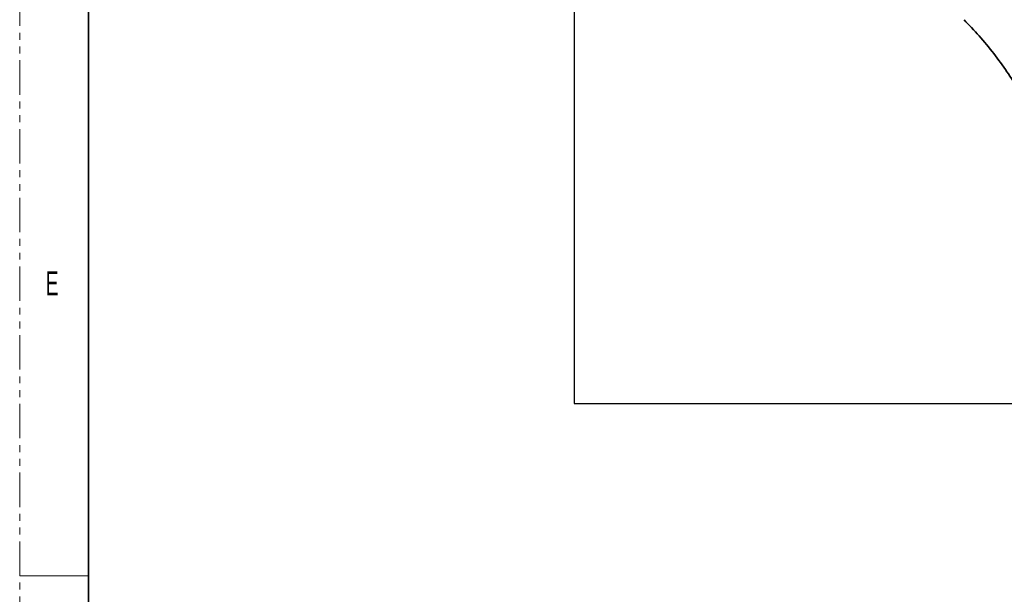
# Model space of a CAD drawing. Header units: millimetres. Extents: x 0 to 1118, y 0 to 864.
# Tile 96 of 172: x 0 to 182, y 428 to 535. Entities that reach past the tile are written whole.
import ezdxf

# ---------------------------------------------------------------- set-up
doc = ezdxf.new("R2010")
doc.units = ezdxf.units.MM
doc.linetypes.add('PHANTOM', pattern=[12.7, 6.35, -1.27, 1.27, -1.27, 1.27, -1.27])
doc.layers.add('ALPHAREV', color=7, linetype='Continuous', lineweight=25)
doc.styles.add('SLDTEXTSTYLE1', font='TXT', dxfattribs={"width": 0.6})

msp = doc.modelspace()

# ---------------------------------------------------------------- linework, layer by layer
at = {"color": 7, "linetype": 'PHANTOM', "lineweight": 18}
msp.add_line((0, 0), (0, 863.6), dxfattribs=at)
at = {"color": 7, "linetype": 'Continuous', "lineweight": 35}
msp.add_line((12.7, 838.2), (12.7, 25.4), dxfattribs=at)
at = {"color": 7, "linetype": 'Continuous', "lineweight": 18}
msp.add_line((0, 431.8), (12.7, 431.8), dxfattribs=at)
at = {"color": 7, "linetype": 'Continuous', "lineweight": 35}
msp.add_open_spline([(174.419, 534.555), (175.359, 533.577), (177.292, 531.566), (179.922, 528.338), (182.348, 525.011), (184.474, 521.716), (186.224, 518.688), (187.638, 515.969), (188.52, 514.164), (188.945, 513.2), (189.015, 513.04)], degree=3, knots=[0, 0, 0, 0, 0.15438236, 0.31748928, 0.47545009, 0.62628025, 0.76811781, 0.87818224, 0.97982982, 1, 1, 1, 1], dxfattribs=at)
at = {"layer": 'ALPHAREV'}
for p, q in [((102.413, 769.01), (102.413, 463.617)), ((102.413, 463.617), (529.972, 463.617))]:
    msp.add_line(p, q, dxfattribs=at)

# ---------------------------------------------------------------- texts
at = {"color": 7, "linetype": 'Continuous', "lineweight": 0, "insert": (4.794, 488.048), "char_height": 4.445, "attachment_point": 1, "style": 'SLDTEXTSTYLE1'}
msp.add_mtext('E', dxfattribs=at)

doc.saveas('drawing.dxf')
